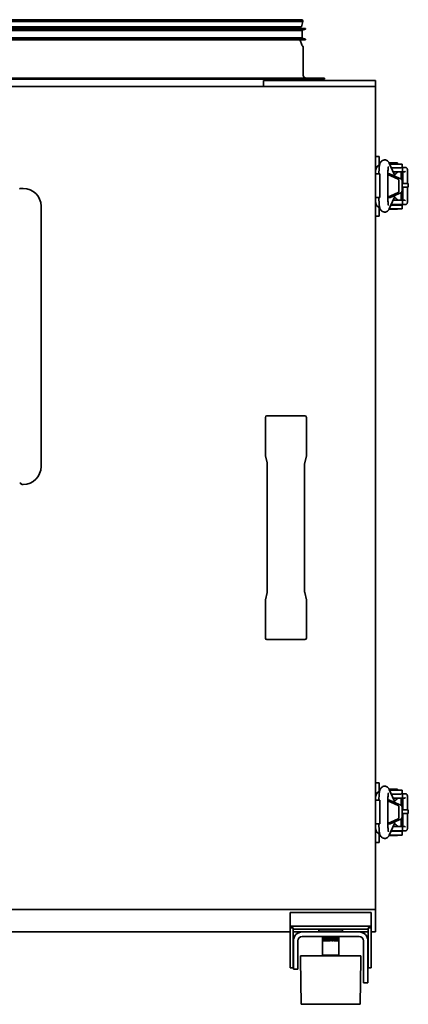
# Model space of a CAD drawing. Header units: millimetres. Extents: x 276 to 984, y 115 to 776.
# Tile 2 of 2: x 724 to 984, y 115 to 776. Entities that reach past the tile are written whole.
import ezdxf

# ---------------------------------------------------------------- set-up
doc = ezdxf.new("R2010")
doc.units = ezdxf.units.MM
doc.header["$LTSCALE"] = 3
doc.layers.add('Krawędzie widoczne(ISO)', color=7, linetype='Continuous', lineweight=35, true_color=0x262659)

msp = doc.modelspace()

# ---------------------------------------------------------------- linework, layer by layer
at = {"layer": 'Krawędzie widoczne(ISO)'}
for p, q in [((913.39, 774.5), (634.55, 774.5)), ((913.19, 775.43), (634.76, 775.43)), ((912.63, 775.64), (635.32, 775.64)), ((912.39, 770.83), (913.39, 774.5)), ((915.11, 769.81), (632.84, 769.81)), ((915.11, 769.31), (632.84, 769.31)), ((913, 768.45), (634.95, 768.45)), ((912.95, 768.63), (635, 768.63)), ((912.39, 770.83), (635.56, 770.83)), ((911.61, 769.81), (911.77, 770.83)), ((912.95, 768.63), (915.11, 769.31)), ((912.95, 768.45), (912.95, 768.63)), ((913, 763.45), (913, 768.45)), ((915.11, 769.31), (915.11, 769.81)), ((915.11, 762.58), (632.84, 762.58)), ((915.11, 762.08), (632.84, 762.08)), ((913, 763.45), (634.95, 763.45)), ((912.95, 763.27), (635, 763.27)), ((911.65, 761.83), (912.65, 758.68)), ((912.95, 763.27), (912.95, 763.45)), ((912.95, 763.27), (915.11, 762.58)), ((915.11, 762.08), (915.11, 762.58)), ((913.47, 738.86), (913.47, 757.26)), ((927.87, 736.46), (620.07, 736.46)), ((927.87, 735.86), (620.07, 735.86)), ((887.11, 734.86), (887.11, 730.86)), ((887.11, 734.86), (962, 734.86)), ((926.97, 734.86), (926.97, 735.86)), ((927.87, 735.86), (927.87, 736.46)), ((962, 730.86), (962, 734.86)), ((962, 730.86), (311, 730.86)), ((962, 178.86), (962, 730.86)), ((962, 683.86), (964.5, 683.86)), ((964.5, 683.86), (964.5, 680.86)), ((964.5, 678.19), (964.5, 680.86)), ((971.24, 679.52), (974.59, 672)), ((976.68, 679.61), (971.48, 679.61)), ((971.48, 679.41), (971.48, 679.61)), ((976.68, 679.41), (971.48, 679.41)), ((972.04, 678.86), (971.48, 679.41)), ((971.54, 678.86), (973, 678.86)), ((973, 676.36), (972.65, 676.36)), ((973, 678.86), (980, 678.86)), ((978.97, 676.36), (973, 676.36)), ((979.58, 673.61), (973.87, 673.61)), ((976.13, 678.86), (976.68, 679.41)), ((976.68, 679.41), (976.68, 679.61)), ((979.16, 668.79), (979.16, 673.61)), ((979.58, 673.61), (981.44, 673.61)), ((980, 676.39), (980, 678.86)), ((982.18, 676.61), (980, 676.61)), ((980.08, 676.11), (980.08, 674.11)), ((980.41, 665.84), (980.41, 673.61)), ((983.44, 674.61), (983.44, 665.84)), ((965, 672.36), (962, 672.36)), ((964.34, 672.61), (964.34, 672.36)), ((965, 672.36), (965, 670.36)), ((965, 670.36), (965, 658.36)), ((970.34, 672.61), (970.34, 655.61)), ((970.34, 672.36), (971.39, 672.36)), ((977.26, 668.69), (970.34, 671.87)), ((971.39, 672.36), (979.39, 668.69)), ((977.75, 660.79), (977.75, 667.74)), ((979.87, 667.74), (979.87, 660.79)), ((723.7, 662.52), (723.7, 662.02)), ((724.4, 662.52), (723.7, 662.52)), ((726, 662.52), (724.4, 662.52)), ((979.87, 665.84), (984, 665.84)), ((979.87, 663.36), (984, 663.36)), ((980.41, 654.61), (980.41, 663.36)), ((983.44, 663.36), (983.44, 653.61)), ((984, 665.84), (984, 663.36)), ((962, 656.36), (965, 656.36)), ((964.34, 656.36), (964.34, 655.61)), ((965, 658.36), (965, 656.36)), ((970.34, 656.66), (977.26, 659.84)), ((971.81, 656.36), (970.34, 656.36)), ((971.24, 648.7), (974.59, 656.23)), ((979.39, 659.84), (971.81, 656.36)), ((973.87, 654.61), (979.58, 654.61)), ((979.16, 654.61), (979.16, 659.74)), ((981.44, 654.61), (979.58, 654.61)), ((980.08, 654.11), (980.08, 652.11)), ((738, 475.92), (738, 650.52)), ((964.5, 646.86), (964.5, 649.53)), ((973, 648.86), (971.31, 648.86)), ((971.53, 648.86), (971.48, 648.81)), ((971.48, 648.81), (976.68, 648.81)), ((971.48, 648.81), (971.48, 648.61)), ((971.48, 648.61), (976.68, 648.61)), ((972.42, 651.36), (973, 651.36)), ((979.58, 651.61), (972.54, 651.61)), ((972.58, 651.61), (972.58, 651.36)), ((973, 651.36), (980, 651.36)), ((980, 648.86), (973, 648.86)), ((975.58, 651.61), (975.58, 651.36)), ((975.66, 651.61), (975.66, 651.36)), ((976.64, 648.86), (976.68, 648.81)), ((976.68, 648.81), (976.68, 648.61)), ((979.58, 651.61), (982.18, 651.61)), ((980, 648.86), (980, 651.36)), ((962, 643.86), (964.5, 643.86)), ((964.5, 646.86), (964.5, 643.86)), ((888.25, 483.5), (888.25, 508.98)), ((889.25, 509.99), (914.75, 509.99)), ((915.75, 508.98), (915.75, 483.5)), ((888.28, 483.27), (889.38, 478.55)), ((914.62, 478.55), (915.72, 483.27)), ((889.49, 474.68), (889.49, 474.68)), ((889.49, 474.68), (889.49, 395.29)), ((914.51, 474.68), (914.51, 474.68)), ((914.51, 395.29), (914.51, 474.68)), ((723.7, 464.8), (724.4, 464.8)), ((726, 463.92), (725.39, 463.92)), ((889.38, 391.42), (888.28, 386.7)), ((915.72, 386.7), (914.62, 391.42)), ((888.25, 360.99), (888.25, 386.47)), ((915.75, 386.47), (915.75, 360.99)), ((914.75, 359.99), (889.25, 359.99)), ((962, 263.86), (964.5, 263.86)), ((964.5, 263.86), (964.5, 260.86)), ((964.5, 258.19), (964.5, 260.86)), ((971.24, 259.52), (974.59, 252)), ((976.68, 259.61), (971.48, 259.61)), ((971.48, 259.41), (971.48, 259.61)), ((976.68, 259.41), (971.48, 259.41)), ((972.04, 258.86), (971.48, 259.41)), ((971.54, 258.86), (973, 258.86)), ((973, 258.86), (980, 258.86)), ((976.13, 258.86), (976.68, 259.41)), ((976.68, 259.41), (976.68, 259.61)), ((980, 256.39), (980, 258.86)), ((965, 252.36), (962, 252.36)), ((964.34, 252.61), (964.34, 252.36)), ((965, 252.36), (965, 250.36)), ((970.34, 252.61), (970.34, 235.61)), ((970.34, 252.36), (971.39, 252.36)), ((977.26, 248.69), (970.34, 251.87)), ((971.39, 252.36), (979.39, 248.69)), ((973, 256.36), (972.65, 256.36)), ((978.97, 256.36), (973, 256.36)), ((979.58, 253.61), (973.87, 253.61)), ((979.16, 248.79), (979.16, 253.61)), ((979.58, 253.61), (981.44, 253.61)), ((982.18, 256.61), (980, 256.61)), ((980.08, 256.11), (980.08, 254.11)), ((980.41, 245.84), (980.41, 253.61)), ((983.44, 254.61), (983.44, 245.84)), ((965, 250.36), (965, 238.36)), ((977.75, 240.79), (977.75, 247.74)), ((979.87, 247.74), (979.87, 240.79)), ((979.87, 245.84), (984, 245.84)), ((984, 245.84), (984, 243.36)), ((965, 238.36), (965, 236.36)), ((970.34, 236.66), (977.26, 239.84)), ((979.39, 239.84), (971.81, 236.36)), ((979.16, 234.61), (979.16, 239.74)), ((979.87, 243.36), (984, 243.36)), ((980.41, 234.61), (980.41, 243.36)), ((983.44, 243.36), (983.44, 233.61)), ((962, 236.36), (965, 236.36)), ((964.34, 236.36), (964.34, 235.61)), ((971.81, 236.36), (970.34, 236.36)), ((971.24, 228.7), (974.59, 236.23)), ((972.42, 231.36), (973, 231.36)), ((979.58, 231.61), (972.54, 231.61)), ((972.58, 231.61), (972.58, 231.36)), ((973, 231.36), (980, 231.36)), ((973.87, 234.61), (979.58, 234.61)), ((975.58, 231.61), (975.58, 231.36)), ((975.66, 231.61), (975.66, 231.36)), ((981.44, 234.61), (979.58, 234.61)), ((979.58, 231.61), (982.18, 231.61)), ((980, 228.86), (980, 231.36)), ((980.08, 234.11), (980.08, 232.11)), ((964.5, 226.86), (964.5, 229.53)), ((964.5, 226.86), (964.5, 223.86)), ((973, 228.86), (971.31, 228.86)), ((971.53, 228.86), (971.48, 228.81)), ((971.48, 228.81), (976.68, 228.81)), ((971.48, 228.81), (971.48, 228.61)), ((971.48, 228.61), (976.68, 228.61)), ((980, 228.86), (973, 228.86)), ((976.64, 228.86), (976.68, 228.81)), ((976.68, 228.81), (976.68, 228.61)), ((962, 223.86), (964.5, 223.86)), ((311, 178.86), (962, 178.86)), ((962, 163.86), (962, 178.86)), ((904.9, 167.66), (904.9, 176.86)), ((959.1, 176.86), (904.9, 176.86)), ((959.1, 167.66), (959.1, 176.86)), ((904.9, 166.55), (904.9, 167.66)), ((959.1, 167.66), (904.9, 167.66)), ((904.9, 139.86), (904.9, 166.55)), ((904.9, 166.55), (906.9, 166.55)), ((906.9, 166.55), (906.9, 139.86)), ((957.1, 165.69), (906.9, 165.69)), ((924, 165.36), (940, 165.36)), ((924, 165.36), (924, 163.86)), ((940, 165.36), (940, 163.86)), ((957.1, 139.86), (957.1, 166.55)), ((957.1, 166.55), (959.1, 166.55)), ((959.1, 166.55), (959.1, 167.66)), ((959.1, 166.55), (959.1, 139.86)), ((360, 163.86), (904.9, 163.86)), ((906.9, 163.86), (913, 163.86)), ((913, 163.86), (951, 163.86)), ((913, 160.86), (951, 160.86)), ((926.5, 160.86), (926.5, 157.86)), ((926.51, 160.86), (926.51, 157.86)), ((926.54, 160.86), (926.54, 157.86)), ((926.58, 160.86), (926.58, 157.86)), ((926.64, 160.86), (926.64, 157.86)), ((926.69, 160.86), (926.69, 157.86)), ((926.7, 160.86), (926.7, 157.86)), ((926.79, 160.86), (926.79, 157.86)), ((926.84, 160.86), (926.84, 157.86)), ((926.89, 160.86), (926.89, 157.86)), ((927.01, 160.86), (927.01, 157.86)), ((927.06, 160.86), (927.06, 157.86)), ((927.13, 160.86), (927.13, 157.86)), ((927.28, 160.86), (927.28, 157.86)), ((927.32, 160.86), (927.32, 157.86)), ((927.43, 160.86), (927.43, 157.86)), ((927.6, 160.86), (927.6, 157.86)), ((927.64, 160.86), (927.64, 157.86)), ((927.77, 160.86), (927.77, 157.86)), ((927.97, 160.86), (927.97, 157.86)), ((928.01, 160.86), (928.01, 157.86)), ((928.16, 160.86), (928.16, 157.86)), ((928.38, 160.86), (928.38, 157.86)), ((928.42, 160.86), (928.42, 157.86)), ((928.6, 160.86), (928.6, 157.86)), ((928.84, 160.86), (928.84, 157.86)), ((928.87, 160.86), (928.87, 157.86)), ((929.07, 160.86), (929.07, 157.86)), ((929.32, 160.86), (929.32, 157.86)), ((929.35, 160.86), (929.35, 157.86)), ((929.57, 160.86), (929.57, 157.86)), ((929.84, 160.86), (929.84, 157.86)), ((929.86, 160.86), (929.86, 157.86)), ((930.1, 160.86), (930.1, 157.86)), ((930.38, 160.86), (930.38, 157.86)), ((930.4, 160.86), (930.4, 157.86)), ((930.65, 160.86), (930.65, 157.86)), ((930.94, 160.86), (930.94, 157.86)), ((930.95, 160.86), (930.95, 157.86)), ((931.21, 160.86), (931.21, 157.86)), ((931.51, 160.86), (931.51, 157.86)), ((931.52, 160.86), (931.52, 157.86)), ((931.79, 160.86), (931.79, 157.86)), ((932.09, 160.86), (932.09, 157.86)), ((932.09, 160.86), (932.09, 157.86)), ((932.36, 160.86), (932.36, 157.86)), ((932.36, 157.86), (932.36, 160.86)), ((932.66, 160.86), (932.66, 157.86)), ((932.92, 157.86), (932.92, 160.86)), ((932.93, 160.86), (932.93, 157.86)), ((933.23, 160.86), (933.23, 157.86)), ((933.48, 157.86), (933.48, 160.86)), ((933.5, 160.86), (933.5, 157.86)), ((933.78, 160.86), (933.78, 157.86)), ((934.02, 157.86), (934.02, 160.86)), ((934.04, 160.86), (934.04, 157.86)), ((934.32, 160.86), (934.32, 157.86)), ((934.54, 157.86), (934.54, 160.86)), ((934.56, 160.86), (934.56, 157.86)), ((934.82, 160.86), (934.82, 157.86)), ((935.03, 157.86), (935.03, 160.86)), ((935.06, 160.86), (935.06, 157.86)), ((935.3, 160.86), (935.3, 157.86)), ((935.49, 157.86), (935.49, 160.86)), ((935.52, 160.86), (935.52, 157.86)), ((935.74, 160.86), (935.74, 157.86)), ((935.9, 157.86), (935.9, 160.86)), ((935.94, 160.86), (935.94, 157.86)), ((936.15, 160.86), (936.15, 157.86)), ((936.28, 157.86), (936.28, 160.86)), ((936.32, 160.86), (936.32, 157.86)), ((936.5, 160.86), (936.5, 157.86)), ((936.61, 157.86), (936.61, 160.86)), ((936.65, 160.86), (936.65, 157.86)), ((936.81, 160.86), (936.81, 157.86)), ((936.89, 157.86), (936.89, 160.86)), ((936.94, 160.86), (936.94, 157.86)), ((937.06, 160.86), (937.06, 157.86)), ((937.11, 157.86), (937.11, 160.86)), ((937.16, 160.86), (937.16, 157.86)), ((937.26, 160.86), (937.26, 157.86)), ((937.28, 157.86), (937.28, 160.86)), ((937.33, 160.86), (937.33, 157.86)), ((937.4, 160.86), (937.4, 157.86)), ((937.45, 160.86), (937.45, 157.86)), ((937.48, 160.86), (937.48, 157.86)), ((937.5, 160.86), (937.5, 157.86)), ((937.5, 160.86), (937.5, 157.86)), ((951, 163.86), (957.1, 163.86)), ((959.1, 163.86), (962, 163.86)), ((907, 157.86), (907, 143.86)), ((910, 143.86), (910, 157.86)), ((926.5, 157.86), (926.51, 157.86)), ((926.51, 157.86), (926.54, 157.86)), ((926.54, 157.86), (926.58, 157.86)), ((926.55, 157.86), (926.55, 148.36)), ((926.58, 157.86), (926.64, 157.86)), ((926.64, 157.86), (926.69, 157.86)), ((926.7, 157.86), (926.79, 157.86)), ((926.79, 157.86), (926.84, 157.86)), ((926.89, 157.86), (927.01, 157.86)), ((927.01, 157.86), (927.06, 157.86)), ((927.13, 157.86), (927.28, 157.86)), ((927.28, 157.86), (927.32, 157.86)), ((927.43, 157.86), (927.6, 157.86)), ((927.6, 157.86), (927.64, 157.86)), ((927.77, 157.86), (927.97, 157.86)), ((927.97, 157.86), (928.01, 157.86)), ((928.16, 157.86), (928.38, 157.86)), ((928.38, 157.86), (928.42, 157.86)), ((928.6, 157.86), (928.84, 157.86)), ((928.84, 157.86), (928.87, 157.86)), ((929.07, 157.86), (929.32, 157.86)), ((929.32, 157.86), (929.35, 157.86)), ((929.57, 157.86), (929.84, 157.86)), ((929.84, 157.86), (929.86, 157.86)), ((930.1, 157.86), (930.38, 157.86)), ((930.38, 157.86), (930.4, 157.86)), ((930.65, 157.86), (930.94, 157.86)), ((930.94, 157.86), (930.95, 157.86)), ((931.21, 157.86), (931.51, 157.86)), ((931.51, 157.86), (931.52, 157.86)), ((931.79, 157.86), (932.09, 157.86)), ((932.09, 157.86), (932.09, 157.86)), ((932.36, 157.86), (932.66, 157.86)), ((932.36, 157.86), (932.36, 157.86)), ((932.92, 157.86), (932.93, 157.86)), ((932.93, 157.86), (933.23, 157.86)), ((933.48, 157.86), (933.5, 157.86)), ((933.5, 157.86), (933.78, 157.86)), ((934.02, 157.86), (934.04, 157.86)), ((934.04, 157.86), (934.32, 157.86)), ((934.54, 157.86), (934.56, 157.86)), ((934.56, 157.86), (934.82, 157.86)), ((935.03, 157.86), (935.06, 157.86)), ((935.06, 157.86), (935.3, 157.86)), ((935.49, 157.86), (935.52, 157.86)), ((935.52, 157.86), (935.74, 157.86)), ((935.9, 157.86), (935.94, 157.86)), ((935.94, 157.86), (936.15, 157.86)), ((936.28, 157.86), (936.32, 157.86)), ((936.32, 157.86), (936.5, 157.86)), ((936.61, 157.86), (936.65, 157.86)), ((936.65, 157.86), (936.81, 157.86)), ((936.89, 157.86), (936.94, 157.86)), ((936.94, 157.86), (937.06, 157.86)), ((937.11, 157.86), (937.16, 157.86)), ((937.16, 157.86), (937.26, 157.86)), ((937.28, 157.86), (937.33, 157.86)), ((937.33, 157.86), (937.4, 157.86)), ((937.4, 157.86), (937.45, 157.86)), ((937.45, 157.86), (937.48, 157.86)), ((937.45, 157.86), (937.45, 148.36)), ((937.48, 157.86), (937.5, 157.86)), ((937.5, 157.86), (937.5, 157.86)), ((954, 134.86), (954, 157.86)), ((957, 134.86), (957, 157.86)), ((911.8, 147.86), (952.2, 147.86)), ((911.8, 145.36), (911.8, 147.86)), ((912.2, 115.36), (911.8, 145.36)), ((926.55, 148.36), (937.45, 148.36)), ((927.05, 147.86), (926.55, 148.36)), ((936.95, 147.86), (937.45, 148.36)), ((951.8, 115.36), (952.2, 145.36)), ((952.2, 145.36), (952.2, 147.86)), ((906.9, 139.86), (904.9, 139.86)), ((907, 138.86), (907, 143.86)), ((907, 138.86), (910, 138.86)), ((910, 143.86), (910, 138.86)), ((959.1, 139.86), (957.1, 139.86)), ((954, 129.86), (954, 134.86)), ((957, 134.86), (957, 129.86)), ((954, 129.86), (957, 129.86)), ((951.8, 115.36), (912.2, 115.36))]:
    msp.add_line(p, q, dxfattribs=at)
for centre, radius, start, end in [((912.63, 774.79), 0.845, 48.59308, 90), ((912.34, 774.75), 1.08, 346.60987, 38.48086), ((912.46, 762.08), 0.845, 180, 197.53701), ((913.45, 758.93), 0.845, 197.53701, 234.88092), ((912.27, 757.26), 1.2, 0, 54.88092), ((915.87, 738.86), 2.4, 180, 270), ((967, 673.86), 5, 115.75554, 180), ((974.08, 674.59), 2.78, 281.5579, 339.39031), ((979.58, 674.11), 0.5, 270, 0), ((979.58, 676.11), 0.5, 0, 34.60813), ((726, 650.52), 12, 0, 90), ((967, 653.86), 5, 180, 246.21692), ((974.08, 653.64), 2.78, 20.60969, 78.43981), ((979.58, 654.11), 0.5, 0, 90), ((979.58, 652.11), 0.5, 270, 0), ((726, 475.92), 12, 270, 0), ((725.39, 464.92), 1, 187.18076, 270), ((967, 253.86), 5, 115.75554, 180), ((974.08, 254.59), 2.78, 281.5579, 339.39031), ((979.58, 254.11), 0.5, 270, 0), ((979.58, 256.11), 0.5, 0, 34.60813), ((967, 233.86), 5, 180, 246.21692), ((974.08, 233.64), 2.78, 20.60969, 78.43981), ((979.58, 234.11), 0.5, 0, 90), ((979.58, 232.11), 0.5, 270, 0), ((913, 157.86), 6, 90, 180), ((913, 157.86), 3, 90, 180), ((951, 157.86), 6, 0, 90), ((951, 157.86), 3, 0, 90)]:
    msp.add_arc(centre, radius, start, end, dxfattribs=at)
for centre, major_axis, ratio, start_param, end_param in [((981.69, 674.11), (0.434, 0.434), 0.573613, 3.662384, 5.23318), ((977.05, 667.74), (0, 1), 0.707107, 4.712389, 5.969026), ((979.17, 667.74), (0, 1), 0.707107, 4.712389, 5.969026), ((977.05, 660.79), (0, -1), 0.707107, 0.314159, 1.570796), ((979.17, 660.79), (0, -1), 0.707107, 0.314159, 1.570796), ((981.69, 654.11), (0.434, -0.434), 0.573613, 1.050005, 2.620802), ((889.25, 508.97), (-0.23, 0.985), 0.988427, 6.056209, 7.621847), ((914.75, 508.97), (0.23, 0.985), 0.988427, 4.944524, 6.510162), ((889.25, 483.5), (0.23, -0.985), 0.988427, 4.480254, 4.712389), ((914.75, 483.5), (-0.23, -0.985), 0.988427, 1.570796, 1.802931), ((889.25, 386.47), (0.23, 0.985), 0.988427, 1.570796, 1.802931), ((914.75, 386.47), (-0.23, 0.985), 0.988427, 4.480254, 4.712389), ((889.25, 361), (-0.23, -0.985), 0.988427, 4.944524, 6.510162), ((914.75, 361), (0.23, -0.985), 0.988427, 6.056209, 7.621847), ((981.69, 254.11), (0.434, 0.434), 0.573613, 3.662384, 5.23318), ((977.05, 247.74), (0, 1), 0.707107, 4.712389, 5.969026), ((979.17, 247.74), (0, 1), 0.707107, 4.712389, 5.969026), ((977.05, 240.79), (0, -1), 0.707107, 0.314159, 1.570796), ((979.17, 240.79), (0, -1), 0.707107, 0.314159, 1.570796), ((981.69, 234.11), (0.434, -0.434), 0.573613, 1.050005, 2.620802)]:
    msp.add_ellipse(centre, major_axis=major_axis, ratio=ratio, start_param=start_param, end_param=end_param, dxfattribs=at)
for points, knots in [([(964.34, 672.61), (964.34, 673.35), (964.36, 674.09), (964.43, 675.51), (964.49, 676.19), (964.65, 677.49), (964.75, 678.09), (964.98, 678.96), (965.07, 679.25), (965.32, 679.79), (965.44, 680.01), (965.73, 680.4), (965.84, 680.54), (966.23, 680.92), (966.56, 681.19), (967.36, 681.51), (967.74, 681.6), (968.49, 681.62), (968.84, 681.57), (969.47, 681.37), (969.75, 681.23), (970.26, 680.89), (970.46, 680.69), (970.83, 680.28), (970.96, 680.07), (971.14, 679.75), (971.2, 679.64), (971.24, 679.52)], [4.712389, 4.712389, 4.712389, 4.712389, 5.05545, 5.05545, 5.406113, 5.406113, 5.7845, 5.7845, 5.973694, 5.973694, 6.084838, 6.084838, 6.139322, 6.139322, 6.222894, 6.222894, 6.279258, 6.279258, 6.328376, 6.328376, 6.381622, 6.381622, 6.448798, 6.448798, 6.541446, 6.541446, 6.604326, 6.604326, 6.604326, 6.604326]), ([(970.34, 672.61), (970.34, 673.16), (970.35, 673.71), (970.4, 674.74), (970.43, 675.23), (970.51, 676.04), (970.56, 676.39), (970.64, 676.87), (970.68, 677.03), (970.71, 677.14), (970.71, 677.15), (970.71, 677.15)], [4.712389, 4.712389, 4.712389, 4.712389, 5.009216, 5.009216, 5.300917, 5.300917, 5.572689, 5.572689, 5.795795, 5.795795, 5.87488, 5.87488, 5.87488, 5.87488]), ([(978.97, 676.36), (979.17, 676.4), (979.34, 676.41), (979.54, 676.43), (979.6, 676.43), (979.68, 676.44), (979.71, 676.44), (979.76, 676.44), (979.79, 676.44), (979.84, 676.44), (979.86, 676.44), (979.92, 676.43), (979.95, 676.43), (979.98, 676.41), (979.99, 676.41), (979.99, 676.4)], [0, 0, 0, 0, 0.111595, 0.111595, 0.1597864, 0.1597864, 0.1901539, 0.1901539, 0.2173884, 0.2173884, 0.2509966, 0.2509966, 0.311954, 0.311954, 0.3503181, 0.3503181, 0.3503181, 0.3503181]), ([(982.18, 676.61), (982.3, 676.61), (982.41, 676.59), (982.64, 676.5), (982.74, 676.43), (982.95, 676.24), (983.04, 676.12), (983.2, 675.84), (983.26, 675.68), (983.36, 675.35), (983.4, 675.17), (983.43, 674.87), (983.44, 674.74), (983.44, 674.61)], [6.283185, 6.283185, 6.283185, 6.283185, 6.484247, 6.484247, 6.70984, 6.70984, 7.009514, 7.009514, 7.323674, 7.323674, 7.637833, 7.637833, 7.853982, 7.853982, 7.853982, 7.853982]), ([(974.83, 671), (974.82, 671.03), (974.82, 671.07), (974.81, 671.15), (974.8, 671.19), (974.77, 671.38), (974.75, 671.52), (974.68, 671.76), (974.64, 671.88), (974.59, 672)], [0.0000044, 0.0000044, 0.0000044, 0.0000044, 0.0108789, 0.0108789, 0.0239947, 0.0239947, 0.0685591, 0.0685591, 0.1131346, 0.1131346, 0.1131346, 0.1131346]), ([(974.85, 670.87), (974.85, 670.87), (974.85, 670.88), (974.84, 670.89), (974.84, 670.91), (974.83, 670.95), (974.83, 670.96), (974.83, 670.98), (974.83, 670.99), (974.83, 671)], [0.07316091, 0.07316091, 0.07316091, 0.07316091, 0.07494039, 0.07494039, 0.08357812, 0.08357812, 0.08720192, 0.08720192, 0.09052023, 0.09052023, 0.09052023, 0.09052023]), ([(974.85, 670.87), (974.85, 670.87), (974.85, 670.84), (974.86, 670.82), (974.86, 670.8), (974.86, 670.78), (974.86, 670.76)], [0.29770804, 0.29770804, 0.29770804, 0.29770804, 0.30562878, 0.30562878, 0.30562878, 0.31090988, 0.31090988, 0.31090988, 0.31090988]), ([(964.34, 655.61), (964.34, 654.88), (964.36, 654.14), (964.43, 652.72), (964.49, 652.04), (964.65, 650.74), (964.75, 650.14), (964.98, 649.27), (965.07, 648.98), (965.32, 648.44), (965.44, 648.22), (965.73, 647.82), (965.84, 647.68), (966.23, 647.3), (966.56, 647.04), (967.36, 646.72), (967.74, 646.63), (968.49, 646.61), (968.84, 646.66), (969.47, 646.85), (969.75, 647), (970.26, 647.34), (970.46, 647.53), (970.83, 647.95), (970.96, 648.16), (971.14, 648.48), (971.2, 648.59), (971.24, 648.7)], [1.570796, 1.570796, 1.570796, 1.570796, 1.913857, 1.913857, 2.26452, 2.26452, 2.642907, 2.642907, 2.832101, 2.832101, 2.943245, 2.943245, 2.99773, 2.99773, 3.081302, 3.081302, 3.137666, 3.137666, 3.186783, 3.186783, 3.240029, 3.240029, 3.307205, 3.307205, 3.399854, 3.399854, 3.462733, 3.462733, 3.462733, 3.462733]), ([(970.34, 655.61), (970.34, 655.06), (970.35, 654.51), (970.4, 653.48), (970.43, 653), (970.51, 652.18), (970.56, 651.84), (970.64, 651.36), (970.68, 651.19), (970.71, 651.09), (970.71, 651.08), (970.71, 651.08)], [1.570796, 1.570796, 1.570796, 1.570796, 1.867623, 1.867623, 2.159324, 2.159324, 2.431096, 2.431096, 2.654202, 2.654202, 2.733287, 2.733287, 2.733287, 2.733287]), ([(974.83, 657.23), (974.82, 657.19), (974.82, 657.14), (974.8, 657.04), (974.8, 656.98), (974.76, 656.78), (974.73, 656.62), (974.65, 656.39), (974.62, 656.31), (974.59, 656.23)], [-0.2511919, -0.2511919, -0.2511919, -0.2511919, -0.2322834, -0.2322834, -0.2062879, -0.2062879, -0.1417765, -0.1417765, -0.1102405, -0.1102405, -0.1102405, -0.1102405]), ([(974.83, 657.23), (974.83, 657.23), (974.83, 657.24), (974.83, 657.24), (974.83, 657.25), (974.83, 657.27), (974.84, 657.28), (974.84, 657.29), (974.84, 657.31), (974.84, 657.33), (974.84, 657.34), (974.85, 657.34), (974.85, 657.35)], [-0.01252097, -0.01252097, -0.01252097, -0.01252097, -0.01098665, -0.01098665, -0.01098665, -0.00729755, -0.00729755, -0.00729755, -0.00254088, -0.00254088, -0.00254088, 0.00054704, 0.00054704, 0.00054704, 0.00054704]), ([(983.44, 653.61), (983.44, 653.43), (983.42, 653.25), (983.37, 652.89), (983.32, 652.72), (983.2, 652.4), (983.13, 652.25), (982.94, 651.98), (982.83, 651.86), (982.57, 651.69), (982.43, 651.64), (982.25, 651.62), (982.21, 651.61), (982.18, 651.61)], [1.570796, 1.570796, 1.570796, 1.570796, 1.884956, 1.884956, 2.199115, 2.199115, 2.513274, 2.513274, 2.827433, 2.827433, 3.086358, 3.086358, 3.141593, 3.141593, 3.141593, 3.141593]), ([(889.49, 474.68), (889.49, 475.04), (889.49, 475.41), (889.48, 476.12), (889.47, 476.47), (889.46, 477.14), (889.45, 477.46), (889.42, 478), (889.41, 478.22), (889.39, 478.44), (889.39, 478.49), (889.38, 478.55), (889.38, 478.57), (889.38, 478.57)], [0, 0, 0, 0, 0.1087488, 0.1087488, 0.2229837, 0.2229837, 0.3507111, 0.3507111, 0.4831724, 0.4831724, 0.5393685, 0.5393685, 0.5773996, 0.5773996, 0.5773996, 0.5773996]), ([(914.62, 478.57), (914.62, 478.57), (914.62, 478.56), (914.62, 478.56), (914.62, 478.54), (914.61, 478.46), (914.6, 478.37), (914.58, 478.11), (914.57, 477.91), (914.55, 477.37), (914.54, 477.02), (914.52, 476.25), (914.52, 475.82), (914.51, 475.15), (914.51, 474.92), (914.51, 474.68)], [0.0209507, 0.0209507, 0.0209507, 0.0209507, 0.028616, 0.028616, 0.068112, 0.068112, 0.1426422, 0.1426422, 0.257648, 0.257648, 0.3941466, 0.3941466, 0.5277718, 0.5277718, 0.5987684, 0.5987684, 0.5987684, 0.5987684]), ([(889.38, 391.41), (889.38, 391.41), (889.38, 391.41), (889.38, 391.41), (889.38, 391.43), (889.39, 391.52), (889.4, 391.6), (889.42, 391.86), (889.43, 392.07), (889.45, 392.6), (889.46, 392.95), (889.48, 393.72), (889.48, 394.15), (889.49, 394.82), (889.49, 395.05), (889.49, 395.29)], [0.0209564, 0.0209564, 0.0209564, 0.0209564, 0.0286253, 0.0286253, 0.0681321, 0.0681321, 0.1426767, 0.1426767, 0.2576931, 0.2576931, 0.3941817, 0.3941817, 0.5277892, 0.5277892, 0.5987699, 0.5987699, 0.5987699, 0.5987699]), ([(914.51, 395.29), (914.51, 394.93), (914.51, 394.57), (914.52, 393.86), (914.53, 393.51), (914.54, 392.84), (914.55, 392.52), (914.58, 391.98), (914.59, 391.75), (914.61, 391.53), (914.61, 391.48), (914.62, 391.42), (914.62, 391.41), (914.62, 391.41)], [0, 0, 0, 0, 0.1078502, 0.1078502, 0.2218417, 0.2218417, 0.3502127, 0.3502127, 0.4824185, 0.4824185, 0.5389984, 0.5389984, 0.5774648, 0.5774648, 0.5774648, 0.5774648]), ([(964.34, 252.61), (964.34, 253.35), (964.36, 254.09), (964.43, 255.51), (964.49, 256.19), (964.65, 257.49), (964.75, 258.09), (964.98, 258.96), (965.07, 259.25), (965.32, 259.79), (965.44, 260.01), (965.73, 260.4), (965.84, 260.54), (966.23, 260.92), (966.56, 261.19), (967.36, 261.51), (967.74, 261.6), (968.49, 261.62), (968.84, 261.57), (969.47, 261.37), (969.75, 261.23), (970.26, 260.89), (970.46, 260.69), (970.83, 260.28), (970.96, 260.07), (971.14, 259.75), (971.2, 259.64), (971.24, 259.52)], [4.712389, 4.712389, 4.712389, 4.712389, 5.05545, 5.05545, 5.406113, 5.406113, 5.7845, 5.7845, 5.973694, 5.973694, 6.084838, 6.084838, 6.139322, 6.139322, 6.222894, 6.222894, 6.279258, 6.279258, 6.328376, 6.328376, 6.381622, 6.381622, 6.448798, 6.448798, 6.541446, 6.541446, 6.604326, 6.604326, 6.604326, 6.604326]), ([(970.34, 252.61), (970.34, 253.16), (970.35, 253.71), (970.4, 254.74), (970.43, 255.23), (970.51, 256.04), (970.56, 256.39), (970.64, 256.87), (970.68, 257.03), (970.71, 257.14), (970.71, 257.15), (970.71, 257.15)], [4.712389, 4.712389, 4.712389, 4.712389, 5.009216, 5.009216, 5.300917, 5.300917, 5.572689, 5.572689, 5.795795, 5.795795, 5.87488, 5.87488, 5.87488, 5.87488]), ([(974.83, 251), (974.82, 251.03), (974.82, 251.07), (974.81, 251.15), (974.8, 251.19), (974.77, 251.38), (974.75, 251.52), (974.68, 251.76), (974.64, 251.88), (974.59, 252)], [0.0000044, 0.0000044, 0.0000044, 0.0000044, 0.0108789, 0.0108789, 0.0239947, 0.0239947, 0.0685591, 0.0685591, 0.1131346, 0.1131346, 0.1131346, 0.1131346]), ([(974.85, 250.87), (974.85, 250.87), (974.85, 250.88), (974.84, 250.89), (974.84, 250.91), (974.83, 250.95), (974.83, 250.96), (974.83, 250.98), (974.83, 250.99), (974.83, 251)], [0.07316091, 0.07316091, 0.07316091, 0.07316091, 0.07494039, 0.07494039, 0.08357812, 0.08357812, 0.08720192, 0.08720192, 0.09052023, 0.09052023, 0.09052023, 0.09052023]), ([(978.97, 256.36), (979.17, 256.4), (979.34, 256.41), (979.54, 256.43), (979.6, 256.43), (979.68, 256.44), (979.71, 256.44), (979.76, 256.44), (979.79, 256.44), (979.84, 256.44), (979.86, 256.44), (979.92, 256.43), (979.95, 256.43), (979.98, 256.41), (979.99, 256.41), (979.99, 256.4)], [0, 0, 0, 0, 0.111595, 0.111595, 0.1597864, 0.1597864, 0.1901539, 0.1901539, 0.2173884, 0.2173884, 0.2509966, 0.2509966, 0.311954, 0.311954, 0.3503181, 0.3503181, 0.3503181, 0.3503181]), ([(982.18, 256.61), (982.3, 256.61), (982.41, 256.59), (982.64, 256.5), (982.74, 256.43), (982.95, 256.24), (983.04, 256.12), (983.2, 255.84), (983.26, 255.68), (983.36, 255.35), (983.4, 255.17), (983.43, 254.87), (983.44, 254.74), (983.44, 254.61)], [6.283185, 6.283185, 6.283185, 6.283185, 6.484247, 6.484247, 6.70984, 6.70984, 7.009514, 7.009514, 7.323674, 7.323674, 7.637833, 7.637833, 7.853982, 7.853982, 7.853982, 7.853982]), ([(974.85, 250.87), (974.85, 250.87), (974.85, 250.84), (974.86, 250.82), (974.86, 250.8), (974.86, 250.78), (974.86, 250.76)], [0.29770804, 0.29770804, 0.29770804, 0.29770804, 0.30562878, 0.30562878, 0.30562878, 0.31090988, 0.31090988, 0.31090988, 0.31090988]), ([(964.34, 235.61), (964.34, 234.88), (964.36, 234.14), (964.43, 232.72), (964.49, 232.04), (964.65, 230.74), (964.75, 230.14), (964.98, 229.27), (965.07, 228.98), (965.32, 228.44), (965.44, 228.22), (965.73, 227.82), (965.84, 227.68), (966.23, 227.3), (966.56, 227.04), (967.36, 226.72), (967.74, 226.63), (968.49, 226.61), (968.84, 226.66), (969.47, 226.85), (969.75, 227), (970.26, 227.34), (970.46, 227.53), (970.83, 227.95), (970.96, 228.16), (971.14, 228.48), (971.2, 228.59), (971.24, 228.7)], [1.570796, 1.570796, 1.570796, 1.570796, 1.913857, 1.913857, 2.26452, 2.26452, 2.642907, 2.642907, 2.832101, 2.832101, 2.943245, 2.943245, 2.99773, 2.99773, 3.081302, 3.081302, 3.137666, 3.137666, 3.186783, 3.186783, 3.240029, 3.240029, 3.307205, 3.307205, 3.399854, 3.399854, 3.462733, 3.462733, 3.462733, 3.462733]), ([(970.34, 235.61), (970.34, 235.06), (970.35, 234.51), (970.4, 233.48), (970.43, 233), (970.51, 232.18), (970.56, 231.84), (970.64, 231.36), (970.68, 231.19), (970.71, 231.09), (970.71, 231.08), (970.71, 231.08)], [1.570796, 1.570796, 1.570796, 1.570796, 1.867623, 1.867623, 2.159324, 2.159324, 2.431096, 2.431096, 2.654202, 2.654202, 2.733287, 2.733287, 2.733287, 2.733287]), ([(974.83, 237.23), (974.82, 237.19), (974.82, 237.14), (974.8, 237.04), (974.8, 236.98), (974.76, 236.78), (974.73, 236.62), (974.65, 236.39), (974.62, 236.31), (974.59, 236.23)], [-0.2511919, -0.2511919, -0.2511919, -0.2511919, -0.2322834, -0.2322834, -0.2062879, -0.2062879, -0.1417765, -0.1417765, -0.1102405, -0.1102405, -0.1102405, -0.1102405]), ([(974.83, 237.23), (974.83, 237.23), (974.83, 237.24), (974.83, 237.24), (974.83, 237.25), (974.83, 237.27), (974.84, 237.28), (974.84, 237.29), (974.84, 237.31), (974.84, 237.33), (974.84, 237.34), (974.85, 237.34), (974.85, 237.35)], [-0.01252097, -0.01252097, -0.01252097, -0.01252097, -0.01098665, -0.01098665, -0.01098665, -0.00729755, -0.00729755, -0.00729755, -0.00254088, -0.00254088, -0.00254088, 0.00054704, 0.00054704, 0.00054704, 0.00054704]), ([(983.44, 233.61), (983.44, 233.43), (983.42, 233.25), (983.37, 232.89), (983.32, 232.72), (983.2, 232.4), (983.13, 232.25), (982.94, 231.98), (982.83, 231.86), (982.57, 231.69), (982.43, 231.64), (982.25, 231.62), (982.21, 231.61), (982.18, 231.61)], [1.570796, 1.570796, 1.570796, 1.570796, 1.884956, 1.884956, 2.199115, 2.199115, 2.513274, 2.513274, 2.827433, 2.827433, 3.086358, 3.086358, 3.141593, 3.141593, 3.141593, 3.141593])]:
    msp.add_open_spline(points, degree=3, knots=knots, dxfattribs=at)
for points in [[(974.89, 657.78), (974.89, 657.63), (974.87, 657.48), (974.85, 657.35)], [(974.92, 657.79), (974.9, 657.69), (974.88, 657.58), (974.87, 657.47)], [(974.89, 237.78), (974.89, 237.63), (974.87, 237.48), (974.85, 237.35)], [(974.92, 237.79), (974.9, 237.69), (974.88, 237.58), (974.87, 237.47)]]:
    msp.add_open_spline(points, degree=3, dxfattribs=at)

doc.saveas('drawing.dxf')
